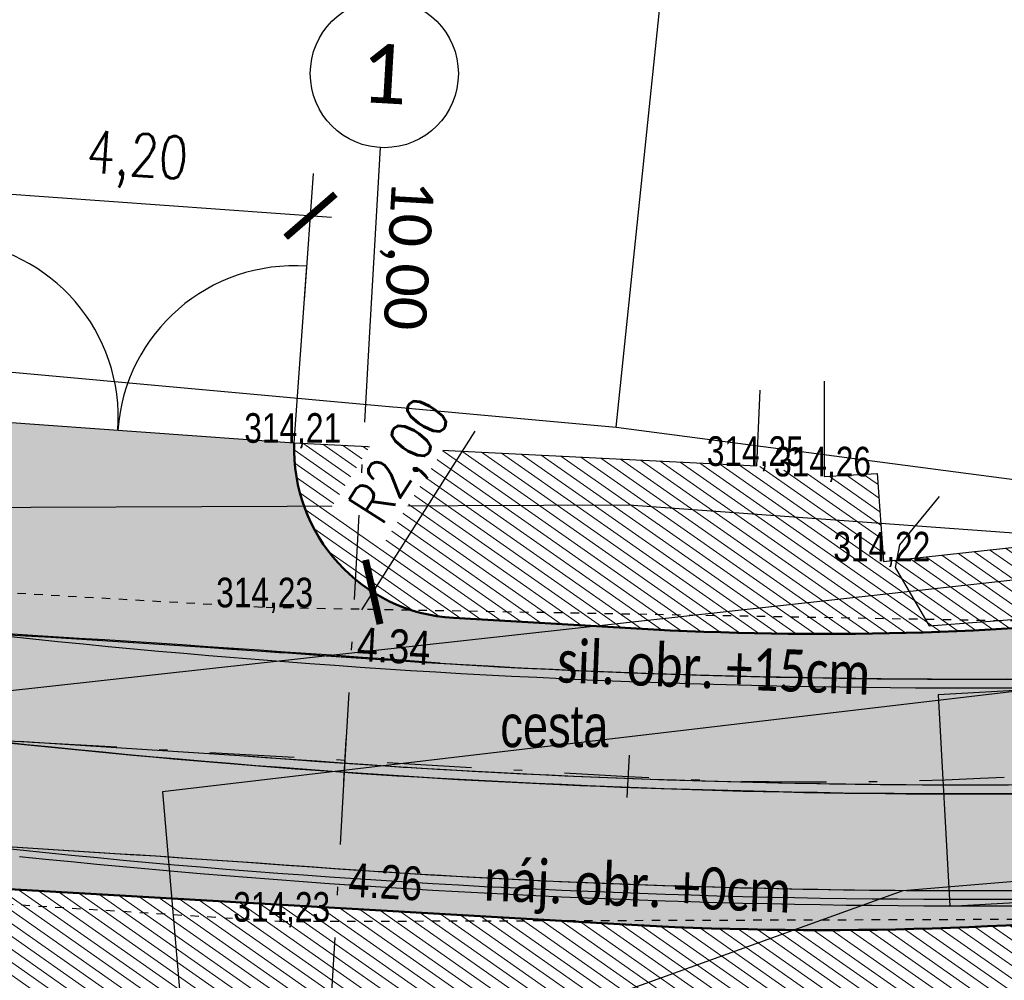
# Model space of a CAD drawing. Extents: x -783215 to -782699, y -1044860 to -1044498.
# Tile 14 of 60: x -783101 to -783090, y -1044715 to -1044704. Entities that reach past the tile are written whole.
import ezdxf
from ezdxf.enums import TextEntityAlignment as Align

# ---------------------------------------------------------------- set-up
doc = ezdxf.new("R2010")
doc.units = 0
doc.header["$MEASUREMENT"] = 0
doc.header["$PDSIZE"] = 0.2
doc.linetypes.add('HIDDEN', pattern=[0.375, 0.25, -0.125])
doc.linetypes.add('ČERCHOVANÁX2', pattern=[2, 1, -0.5, 0, -0.5])
doc.layers.get('0').update_dxf_attribs({"linetype": 'CONTINUOUS'})
doc.layers.get('Defpoints').update_dxf_attribs({"linetype": 'CONTINUOUS'})
for name, color, linetype in [('51_DRAHY_KOL_SITUACE', 21, 'CONTINUOUS'), ('51_OSY_NAPRAV_SITUACE', 51, 'CONTINUOUS'), ('51_VNEJSI_OBRYS_SITUACE', 4, 'CONTINUOUS'), ('51_VOZIDLO', 7, 'CONTINUOUS'), ('A_kóty', 1, 'CONTINUOUS'), ('A_PŘÍČNÉ ŘEZY', 6, 'CONTINUOUS'), ('A_výšky a sklony', 1, 'CONTINUOUS'), ('C3D_SPR-Popisek', 1, 'CONTINUOUS'), ('C3D_Trasa-Popisy trasy', 1, 'CONTINUOUS'), ('S_CETIN_METALIKA', 6, 'SDELSPOJO'), ('S_kabely NN', 92, 'SILVNNO'), ('S_VODA', 150, 'VODVPITO'), ('Z_hrany ploch', 7, 'CONTINUOUS'), ('Z_oploceni', 64, 'PLOTDRTL'), ('Z_Popisy', 7, 'CONTINUOUS')]:
    doc.layers.add(name, color=color, linetype=linetype)
for name, color, linetype, lineweight in [('K_OSA', 10, 'ČERCHOVANÁX2', 30), ('K_VOZOVKA', 242, 'CONTINUOUS', 50), ('KN_hranice pozemků', 140, 'CONTINUOUS', 30), ('popis obrubníků', 1, 'CONTINUOUS', 25), ('POPIS-VELKÉ', 1, 'CONTINUOUS', 50), ('S_KAN', 32, 'KANVSVO', 30), ('Z_BUDOVY', 7, 'CONTINUOUS', 30), ('Z_vjezd', 30, 'CONTINUOUS', 30), ('Z_VÝŠKY', 7, 'CONTINUOUS', 9), ('Z_VÝŠKY NETISK', 252, 'CONTINUOUS', 9), ('šrafy-chodník pojízdný', 21, 'CONTINUOUS', 13)]:
    doc.layers.add(name, color=color, linetype=linetype, lineweight=lineweight)
doc.layers.add('šrafy zeleň', color=7, linetype='CONTINUOUS', lineweight=13, true_color=0xdaf1b1)
doc.styles.add('calibri', font='calibri.ttf')
doc.styles.add('Legend', font='calibri.ttf')
doc.styles.add('ROMANS', font='romans.shx', dxfattribs={"width": 0.8})
doc.styles.add('Style-cs_Working', font='cs_Working.shx')
doc.styles.add('znacky', font='arial.ttf')
doc.linetypes.add('KANVSVO', pattern='A,7,-6.5,[9,civil.shx,S=1,R=0,X=0,Y=0],-6.5', length=20)
doc.linetypes.add('PLOTDRTL', pattern='A,5,[95,civil.shx,S=1,R=0,X=0,Y=0],5', length=10)
doc.linetypes.add('SDELSPOJO', pattern='A,7,-6,[31,civil.shx,S=1,R=0,X=0,Y=0],-6', length=19)
doc.linetypes.add('SILVNNO', pattern='A,7,-6.5,[28,civil.shx,S=1,R=0,X=0,Y=0],-6.5', length=20)
doc.linetypes.add('VODVPITO', pattern='A,7,-6.5,[2,civil.shx,S=1,R=0,X=0,Y=0],-6.5', length=20)
doc.dimstyles.new('situ 250', dxfattribs={"dimscale": 0.25, "dimtxt": 2, "dimasz": 2.2, "dimexe": 2, "dimexo": 2, "dimgap": 0.8, "dimtad": 1, "dimrnd": 0.05, "dimzin": 3, "dimtxsty": 'ROMANS', "dimblk": 'ARCHTICK', "dimcen": 0.09, "dimdle": 1, "dimadec": 1, "dimazin": 3, "dimtfac": 1, "dimtofl": 0, "dimtmove": 0, "dimatfit": 2, "dimldrblk": 'TerminatorOpen_0.5', "dimfxl": 4, "dimfxlon": 1, "dimfrac": 2, "dimtzin": 3, "dimarcsym": 0})
pattern_1 = [(145, (0, 0), (-0.071697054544, -0.102394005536), [])]

# ---------------------------------------------------------------- blocks, each defined once
blk = doc.blocks.new('_ArchTick')
at = {"color": 0, "linetype": 'ByBlock', "const_width": 0.15}
blk.add_lwpolyline([(-0.5, -0.5), (0.5, 0.5)], dxfattribs=at)
blk = doc.blocks.new('*D13')
at = {"layer": 'A_kóty', "color": 0, "linetype": 'ByBlock', "lineweight": -2, "ltscale": 2500, "transparency": 16777216}
for p, q in [((-783101.961, -1044706.602), (-783101.854, -1044705.106)), ((-783097.785, -1044706.9), (-783097.678, -1044705.404)), ((-783102.139, -1044705.586), (-783097.464, -1044705.92))]:
    blk.add_line(p, q, dxfattribs=at)
at = {"layer": 'Defpoints', "color": 0, "linetype": 'ByBlock', "ltscale": 2500, "transparency": 16777216}
for p in [(-783097.713, -1044705.903), (-783102.082, -1044708.304), (-783097.906, -1044708.603)]:
    blk.add_point(p, dxfattribs=at)
at = {"layer": 'A_kóty', "color": 0, "linetype": 'ByBlock', "lineweight": -2, "ltscale": 2500, "transparency": 16777216, "xscale": 0.55, "yscale": 0.55, "zscale": 0.55}
for p, rotation in [((-783101.89, -1044705.604), 175.914383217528), ((-783097.713, -1044705.903), 355.914383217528)]:
    blk.add_blockref('_ArchTick', p, dxfattribs=dict(at, rotation=rotation))
at = {"layer": 'A_kóty', "color": 0, "linetype": 'ByBlock', "ltscale": 2500, "transparency": 16777216, "insert": (-783099.766, -1044705.257), "char_height": 0.5, "attachment_point": 5, "rotation": 355.9144, "style": 'ROMANS'}
blk.add_mtext('4,20', dxfattribs=at)
blk = doc.blocks.new('TerminatorOpen_0.5')
at = {"color": 0, "linetype": 'ByBlock', "lineweight": -2}
for q in [(-1, 0.25), (-1, 0), (-1, -0.25)]:
    blk.add_line((0, 0), q, dxfattribs=at)
blk = doc.blocks.new('*D55')
at = {"layer": 'A_kóty', "color": 0, "lineweight": -2, "ltscale": 0.2, "transparency": 16777216}
blk.add_line((-783095.772, -1044708.448), (-783097.11, -1044710.561), dxfattribs=at)
at = {"layer": 'Defpoints', "color": 0, "ltscale": 0.2, "transparency": 16777216}
for p in [(-783095.906, -1044708.66), (-783096.976, -1044710.349)]:
    blk.add_point(p, dxfattribs=at)
at = {"layer": 'A_kóty', "color": 0, "lineweight": -2, "ltscale": 0.2, "transparency": 16777216, "xscale": 0.55, "yscale": 0.55, "zscale": 0.55, "rotation": 237.6659825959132}
blk.add_blockref('_ArchTick', (-783096.976, -1044710.349), dxfattribs=at)
at = {"layer": 'A_kóty', "color": 0, "ltscale": 0.2, "transparency": 16777216, "insert": (-783096.601, -1044708.828), "char_height": 0.5, "attachment_point": 5, "rotation": 57.666, "style": 'ROMANS', "bg_fill": 3, "box_fill_scale": 1.25, "bg_fill_color": 256, "bg_fill_true_color": 13158600, "bg_fill_transparency": 0}
blk.add_mtext('R2,00', dxfattribs=at)
blk = doc.blocks.new('AeccTickLine')
at = {"color": 0, "linetype": 'ByBlock', "lineweight": -2}
blk.add_line((0, 1), (0, -1), dxfattribs=at)
blk = doc.blocks.new('AeccTickCircle')
at = {"color": 0, "linetype": 'ByBlock', "lineweight": -2}
blk.add_circle((0, 0), 0.5, dxfattribs=at)

msp = doc.modelspace()

# ---------------------------------------------------------------- hatches: boundary and pattern name
at = {"layer": '51_VOZIDLO', "linetype": 'ByBlock', "true_color": 0x2f8dd0, "transparency": 33554560}
h = msp.add_hatch(color=142, dxfattribs=at)
h.dxf.hatch_style = 2
h.paths.add_polyline_path([(-783090.155, -1044714.062), (-783080.27, -1044713.511), (-783080.409, -1044711.015), (-783090.294, -1044711.565)])
at = {"layer": 'šrafy zeleň', "ltscale": 0.2}
h = msp.add_hatch(dxfattribs=at)
h.set_pattern_fill('ANSI31', color=256, angle=100)
h.set_pattern_definition(pattern_1)
h.paths.add_polyline_path([(-783080.357, -1044708.826), (-783080.386, -1044708.83), (-783086.544, -1044709.506), (-783086.435, -1044710.5), (-783080.224, -1044709.818)])
h.paths.add_polyline_path([(-783077.951, -1044708.453), (-783080.357, -1044708.826), (-783080.224, -1044709.818), (-783077.83, -1044709.556)])
edge = h.paths.add_edge_path()
edge.add_line((-783088.035, -1044709.669), (-783090.94, -1044709.988))
edge.add_line((-783090.94, -1044709.988), (-783091.012, -1044708.95))
edge.add_line((-783091.012, -1044708.95), (-783091.641, -1044708.983))
edge.add_line((-783091.641, -1044708.983), (-783092.437, -1044708.859))
edge.add_line((-783092.437, -1044708.859), (-783097.905, -1044708.586))
edge.add_arc((-783095.906, -1044708.66), 2, 177.8928, 266.7095)
edge.add_line((-783096.021, -1044710.656), (-783093.858, -1044710.781))
edge.add_arc((-783091.662, -1044672.594), 38.25, 266.7095, 275.6048)
edge.add_line((-783087.926, -1044710.661), (-783088.035, -1044709.669))
at = {"layer": 'šrafy zeleň', "linetype": 'ByBlock', "ltscale": 2500}
h = msp.add_hatch(dxfattribs=at)
h.set_pattern_fill('ANSI31', color=256, angle=100)
h.set_pattern_definition(pattern_1)
h.paths.add_polyline_path([(-783076.403, -1044720.256), (-783076.403, -1044719.156), (-783075.303, -1044719.156), (-783075.303, -1044720.256)])
edge = h.paths.add_edge_path()
edge.add_line((-783075.375, -1044716.204), (-783075.86, -1044712.86))
edge.add_line((-783075.86, -1044712.86), (-783087.109, -1044714.095))
edge.add_arc((-783091.662, -1044672.594), 41.75, 266.7095, 276.2615, ccw=False)
edge.add_line((-783094.059, -1044714.275), (-783107.39, -1044713.508))
edge.add_line((-783107.39, -1044713.508), (-783107.451, -1044714.919))
edge.add_line((-783107.451, -1044714.919), (-783102.36, -1044715.22))
edge.add_line((-783102.36, -1044715.22), (-783098.121, -1044715.777))
edge.add_line((-783098.121, -1044715.777), (-783093.164, -1044716.095))
edge.add_line((-783093.164, -1044716.095), (-783089.499, -1044715.32))
edge.add_line((-783089.499, -1044715.32), (-783082.737, -1044714.904))
edge.add_line((-783082.737, -1044714.904), (-783079.734, -1044715.356))
edge.add_line((-783079.734, -1044715.356), (-783078.177, -1044720.379))
edge.add_line((-783078.177, -1044720.379), (-783077.874, -1044728.355))
edge.add_line((-783077.874, -1044728.355), (-783077.859, -1044729.156))
edge.add_line((-783077.859, -1044729.156), (-783077.849, -1044729.519))
edge.add_line((-783077.849, -1044729.519), (-783075.242, -1044729.515))
edge.add_arc((-783063.958, -1044733.596), 12, 145.4578, 160.1178, ccw=False)
edge.add_line((-783073.842, -1044726.791), (-783074.658, -1044721.159))
edge.add_line((-783074.658, -1044721.159), (-783075.375, -1044716.204))
at = {"layer": 'šrafy-chodník pojízdný', "ltscale": 0.2, "transparency": 33554687}
h = msp.add_hatch(color=256, dxfattribs=at)
h.dxf.hatch_style = 1
h.paths.add_polyline_path([(-783068.921, -1044708.444), (-783074.373, -1044709.176), (-783087.49, -1044710.616, -0.041703), (-783093.858, -1044710.781), (-783096.021, -1044710.656, -0.408177), (-783097.905, -1044708.586), (-783102.077, -1044708.285, -0.415551), (-783104.194, -1044710.186), (-783107.189, -1044710.014), (-783107.39, -1044713.508), (-783094.059, -1044714.275, 0.041703), (-783087.109, -1044714.095), (-783071.281, -1044712.358, -0.404129), (-783067.985, -1044714.91)])

# ---------------------------------------------------------------- linework, layer by layer
at = {"linetype": 'ByBlock'}
msp.add_arc((-783089.885, -1044605.014), 107.721, 263.55738, 271.75769, dxfattribs=at)
at = {"layer": '51_DRAHY_KOL_SITUACE', "linetype": 'ByBlock'}
for p, q in [((-783101.083, -1044710.87), (-783101.388, -1044710.851)), ((-783100.996, -1044710.905), (-783101.293, -1044710.873)), ((-783100.906, -1044710.88), (-783101.21, -1044710.862)), ((-783100.779, -1044710.888), (-783101.083, -1044710.87)), ((-783100.699, -1044710.936), (-783100.996, -1044710.905)), ((-783100.601, -1044710.899), (-783100.906, -1044710.88)), ((-783100.474, -1044710.907), (-783100.779, -1044710.888)), ((-783100.402, -1044710.966), (-783100.699, -1044710.936)), ((-783100.296, -1044710.919), (-783100.601, -1044710.899)), ((-783100.169, -1044710.927), (-783100.474, -1044710.907)), ((-783099.991, -1044710.938), (-783100.296, -1044710.919)), ((-783099.864, -1044710.946), (-783100.169, -1044710.927)), ((-783099.686, -1044710.958), (-783099.991, -1044710.938)), ((-783099.559, -1044710.966), (-783099.864, -1044710.946)), ((-783099.381, -1044710.978), (-783099.686, -1044710.958)), ((-783100.104, -1044710.995), (-783100.402, -1044710.966)), ((-783099.807, -1044711.023), (-783100.104, -1044710.995)), ((-783099.509, -1044711.05), (-783099.807, -1044711.023)), ((-783099.254, -1044710.986), (-783099.559, -1044710.966)), ((-783099.212, -1044711.077), (-783099.509, -1044711.05)), ((-783099.077, -1044710.998), (-783099.381, -1044710.978)), ((-783098.95, -1044711.006), (-783099.254, -1044710.986)), ((-783098.914, -1044711.103), (-783099.212, -1044711.077)), ((-783098.772, -1044711.018), (-783099.077, -1044710.998)), ((-783098.645, -1044711.027), (-783098.95, -1044711.006)), ((-783098.467, -1044711.039), (-783098.772, -1044711.018)), ((-783098.34, -1044711.047), (-783098.645, -1044711.027)), ((-783098.162, -1044711.06), (-783098.467, -1044711.039)), ((-783098.288, -1044711.051), (-783098.34, -1044711.047)), ((-783098.237, -1044711.055), (-783098.288, -1044711.051)), ((-783098.185, -1044711.058), (-783098.237, -1044711.055)), ((-783098.134, -1044711.062), (-783098.185, -1044711.058)), ((-783097.858, -1044711.081), (-783098.162, -1044711.06)), ((-783098.082, -1044711.066), (-783098.134, -1044711.062)), ((-783098.031, -1044711.069), (-783098.082, -1044711.066)), ((-783097.98, -1044711.073), (-783098.031, -1044711.069)), ((-783097.929, -1044711.077), (-783097.98, -1044711.073)), ((-783097.878, -1044711.081), (-783097.929, -1044711.077)), ((-783097.827, -1044711.085), (-783097.878, -1044711.081)), ((-783097.553, -1044711.102), (-783097.858, -1044711.081)), ((-783098.616, -1044711.128), (-783098.914, -1044711.103)), ((-783098.318, -1044711.152), (-783098.616, -1044711.128)), ((-783098.02, -1044711.175), (-783098.318, -1044711.152)), ((-783097.722, -1044711.197), (-783098.02, -1044711.175)), ((-783097.529, -1044711.107), (-783097.827, -1044711.085)), ((-783097.424, -1044711.219), (-783097.722, -1044711.197)), ((-783097.248, -1044711.124), (-783097.553, -1044711.102)), ((-783097.231, -1044711.128), (-783097.529, -1044711.107)), ((-783096.944, -1044711.146), (-783097.248, -1044711.124)), ((-783096.933, -1044711.148), (-783097.231, -1044711.128)), ((-783096.892, -1044711.149), (-783096.944, -1044711.146)), ((-783096.635, -1044711.167), (-783096.933, -1044711.148)), ((-783096.84, -1044711.153), (-783096.892, -1044711.149)), ((-783096.789, -1044711.156), (-783096.84, -1044711.153)), ((-783096.737, -1044711.16), (-783096.789, -1044711.156)), ((-783096.686, -1044711.163), (-783096.737, -1044711.16)), ((-783096.634, -1044711.167), (-783096.686, -1044711.163)), ((-783096.337, -1044711.186), (-783096.635, -1044711.167)), ((-783096.583, -1044711.17), (-783096.634, -1044711.167)), ((-783096.532, -1044711.174), (-783096.583, -1044711.17)), ((-783096.481, -1044711.177), (-783096.532, -1044711.174)), ((-783096.43, -1044711.18), (-783096.481, -1044711.177)), ((-783096.132, -1044711.198), (-783096.43, -1044711.18)), ((-783096.04, -1044711.203), (-783096.337, -1044711.186)), ((-783095.834, -1044711.215), (-783096.132, -1044711.198)), ((-783097.126, -1044711.24), (-783097.424, -1044711.219)), ((-783096.828, -1044711.26), (-783097.126, -1044711.24)), ((-783096.53, -1044711.279), (-783096.828, -1044711.26)), ((-783096.232, -1044711.297), (-783096.53, -1044711.279)), ((-783095.934, -1044711.314), (-783096.232, -1044711.297)), ((-783095.741, -1044711.22), (-783096.04, -1044711.203)), ((-783095.635, -1044711.331), (-783095.934, -1044711.314)), ((-783095.536, -1044711.231), (-783095.834, -1044711.215)), ((-783095.443, -1044711.236), (-783095.741, -1044711.22)), ((-783095.238, -1044711.247), (-783095.536, -1044711.231)), ((-783095.145, -1044711.251), (-783095.443, -1044711.236)), ((-783094.94, -1044711.261), (-783095.238, -1044711.247)), ((-783094.847, -1044711.266), (-783095.145, -1044711.251)), ((-783094.641, -1044711.275), (-783094.94, -1044711.261)), ((-783094.549, -1044711.279), (-783094.847, -1044711.266)), ((-783094.343, -1044711.288), (-783094.641, -1044711.275)), ((-783094.251, -1044711.292), (-783094.549, -1044711.279)), ((-783094.045, -1044711.3), (-783094.343, -1044711.288)), ((-783093.952, -1044711.304), (-783094.251, -1044711.292)), ((-783093.747, -1044711.311), (-783094.045, -1044711.3)), ((-783093.654, -1044711.315), (-783093.952, -1044711.304)), ((-783093.448, -1044711.322), (-783093.747, -1044711.311)), ((-783095.337, -1044711.347), (-783095.635, -1044711.331)), ((-783095.038, -1044711.361), (-783095.337, -1044711.347)), ((-783094.74, -1044711.375), (-783095.038, -1044711.361)), ((-783094.441, -1044711.389), (-783094.74, -1044711.375)), ((-783094.143, -1044711.401), (-783094.441, -1044711.389)), ((-783093.844, -1044711.413), (-783094.143, -1044711.401)), ((-783093.546, -1044711.423), (-783093.844, -1044711.413)), ((-783093.356, -1044711.325), (-783093.654, -1044711.315)), ((-783093.247, -1044711.433), (-783093.546, -1044711.423)), ((-783093.15, -1044711.331), (-783093.448, -1044711.322)), ((-783093.057, -1044711.334), (-783093.356, -1044711.325)), ((-783092.852, -1044711.34), (-783093.15, -1044711.331)), ((-783092.759, -1044711.343), (-783093.057, -1044711.334)), ((-783092.553, -1044711.348), (-783092.852, -1044711.34)), ((-783092.461, -1044711.35), (-783092.759, -1044711.343)), ((-783092.255, -1044711.355), (-783092.553, -1044711.348)), ((-783092.162, -1044711.357), (-783092.461, -1044711.35)), ((-783091.956, -1044711.361), (-783092.255, -1044711.355)), ((-783091.864, -1044711.363), (-783092.162, -1044711.357)), ((-783091.658, -1044711.367), (-783091.956, -1044711.361)), ((-783091.565, -1044711.368), (-783091.864, -1044711.363)), ((-783091.359, -1044711.371), (-783091.658, -1044711.367)), ((-783091.267, -1044711.372), (-783091.565, -1044711.368)), ((-783091.061, -1044711.375), (-783091.359, -1044711.371)), ((-783090.968, -1044711.376), (-783091.267, -1044711.372)), ((-783090.762, -1044711.378), (-783091.061, -1044711.375)), ((-783090.67, -1044711.378), (-783090.968, -1044711.376)), ((-783090.464, -1044711.38), (-783090.762, -1044711.378)), ((-783090.372, -1044711.38), (-783090.67, -1044711.378)), ((-783090.165, -1044711.381), (-783090.464, -1044711.38)), ((-783090.073, -1044711.381), (-783090.372, -1044711.38)), ((-783089.867, -1044711.381), (-783090.165, -1044711.381)), ((-783089.775, -1044711.381), (-783090.073, -1044711.381)), ((-783089.568, -1044711.381), (-783089.867, -1044711.381)), ((-783089.476, -1044711.38), (-783089.775, -1044711.381)), ((-783089.27, -1044711.379), (-783089.568, -1044711.381)), ((-783092.949, -1044711.442), (-783093.247, -1044711.433)), ((-783092.65, -1044711.45), (-783092.949, -1044711.442)), ((-783092.351, -1044711.458), (-783092.65, -1044711.45)), ((-783092.052, -1044711.464), (-783092.351, -1044711.458)), ((-783091.754, -1044711.47), (-783092.052, -1044711.464)), ((-783091.455, -1044711.475), (-783091.754, -1044711.47)), ((-783091.156, -1044711.479), (-783091.455, -1044711.475)), ((-783090.857, -1044711.482), (-783091.156, -1044711.479)), ((-783090.559, -1044711.484), (-783090.857, -1044711.482)), ((-783090.26, -1044711.486), (-783090.559, -1044711.484)), ((-783089.961, -1044711.486), (-783090.26, -1044711.486)), ((-783089.662, -1044711.486), (-783089.961, -1044711.486)), ((-783089.364, -1044711.485), (-783089.662, -1044711.486)), ((-783101.145, -1044713.4), (-783101.449, -1044713.368)), ((-783101.055, -1044713.376), (-783101.358, -1044713.357)), ((-783100.938, -1044713.383), (-783101.241, -1044713.365)), ((-783100.841, -1044713.432), (-783101.145, -1044713.4)), ((-783100.752, -1044713.395), (-783101.055, -1044713.376)), ((-783100.635, -1044713.402), (-783100.938, -1044713.383)), ((-783100.449, -1044713.414), (-783100.752, -1044713.395)), ((-783100.332, -1044713.421), (-783100.635, -1044713.402)), ((-783100.537, -1044713.462), (-783100.841, -1044713.432)), ((-783100.232, -1044713.491), (-783100.537, -1044713.462)), ((-783100.146, -1044713.433), (-783100.449, -1044713.414)), ((-783100.029, -1044713.441), (-783100.332, -1044713.421)), ((-783099.928, -1044713.52), (-783100.232, -1044713.491)), ((-783099.844, -1044713.453), (-783100.146, -1044713.433)), ((-783099.726, -1044713.46), (-783100.029, -1044713.441)), ((-783099.623, -1044713.548), (-783099.928, -1044713.52)), ((-783099.541, -1044713.472), (-783099.844, -1044713.453)), ((-783099.424, -1044713.48), (-783099.726, -1044713.46)), ((-783099.238, -1044713.492), (-783099.541, -1044713.472)), ((-783099.121, -1044713.5), (-783099.424, -1044713.48)), ((-783098.935, -1044713.513), (-783099.238, -1044713.492)), ((-783098.818, -1044713.521), (-783099.121, -1044713.5)), ((-783098.632, -1044713.533), (-783098.935, -1044713.513)), ((-783098.515, -1044713.541), (-783098.818, -1044713.521)), ((-783099.319, -1044713.575), (-783099.623, -1044713.548)), ((-783099.014, -1044713.601), (-783099.319, -1044713.575)), ((-783098.709, -1044713.626), (-783099.014, -1044713.601)), ((-783098.404, -1044713.65), (-783098.709, -1044713.626)), ((-783098.33, -1044713.554), (-783098.632, -1044713.533)), ((-783098.464, -1044713.545), (-783098.515, -1044713.541)), ((-783098.412, -1044713.548), (-783098.464, -1044713.545)), ((-783098.36, -1044713.552), (-783098.412, -1044713.548)), ((-783098.309, -1044713.556), (-783098.36, -1044713.552)), ((-783098.027, -1044713.575), (-783098.33, -1044713.554)), ((-783098.257, -1044713.56), (-783098.309, -1044713.556)), ((-783098.205, -1044713.563), (-783098.257, -1044713.56)), ((-783098.153, -1044713.567), (-783098.205, -1044713.563)), ((-783098.101, -1044713.571), (-783098.153, -1044713.567)), ((-783098.049, -1044713.575), (-783098.101, -1044713.571)), ((-783097.997, -1044713.579), (-783098.049, -1044713.575)), ((-783097.724, -1044713.596), (-783098.027, -1044713.575)), ((-783097.692, -1044713.601), (-783097.997, -1044713.579)), ((-783097.421, -1044713.618), (-783097.724, -1044713.596)), ((-783097.387, -1044713.623), (-783097.692, -1044713.601)), ((-783097.119, -1044713.639), (-783097.421, -1044713.618)), ((-783097.082, -1044713.643), (-783097.387, -1044713.623)), ((-783097.067, -1044713.643), (-783097.119, -1044713.639)), ((-783098.099, -1044713.674), (-783098.404, -1044713.65)), ((-783097.794, -1044713.696), (-783098.099, -1044713.674)), ((-783097.489, -1044713.718), (-783097.794, -1044713.696)), ((-783097.184, -1044713.739), (-783097.489, -1044713.718)), ((-783096.879, -1044713.759), (-783097.184, -1044713.739)), ((-783096.778, -1044713.663), (-783097.082, -1044713.643)), ((-783097.016, -1044713.647), (-783097.067, -1044713.643)), ((-783096.964, -1044713.65), (-783097.016, -1044713.647)), ((-783096.912, -1044713.654), (-783096.964, -1044713.65)), ((-783096.86, -1044713.657), (-783096.912, -1044713.654)), ((-783096.808, -1044713.661), (-783096.86, -1044713.657)), ((-783096.756, -1044713.664), (-783096.808, -1044713.661)), ((-783096.473, -1044713.682), (-783096.778, -1044713.663)), ((-783096.704, -1044713.668), (-783096.756, -1044713.664)), ((-783096.652, -1044713.671), (-783096.704, -1044713.668)), ((-783096.6, -1044713.674), (-783096.652, -1044713.671)), ((-783096.295, -1044713.693), (-783096.6, -1044713.674)), ((-783096.168, -1044713.7), (-783096.473, -1044713.682)), ((-783095.99, -1044713.71), (-783096.295, -1044713.693)), ((-783095.863, -1044713.717), (-783096.168, -1044713.7)), ((-783095.685, -1044713.727), (-783095.99, -1044713.71)), ((-783095.558, -1044713.734), (-783095.863, -1044713.717)), ((-783095.38, -1044713.743), (-783095.685, -1044713.727)), ((-783095.252, -1044713.749), (-783095.558, -1044713.734)), ((-783095.075, -1044713.758), (-783095.38, -1044713.743)), ((-783094.947, -1044713.764), (-783095.252, -1044713.749)), ((-783094.769, -1044713.772), (-783095.075, -1044713.758)), ((-783096.574, -1044713.778), (-783096.879, -1044713.759)), ((-783096.269, -1044713.797), (-783096.574, -1044713.778)), ((-783095.963, -1044713.814), (-783096.269, -1044713.797)), ((-783095.658, -1044713.831), (-783095.963, -1044713.814)), ((-783095.353, -1044713.846), (-783095.658, -1044713.831)), ((-783095.047, -1044713.861), (-783095.353, -1044713.846)), ((-783094.742, -1044713.875), (-783095.047, -1044713.861)), ((-783094.642, -1044713.777), (-783094.947, -1044713.764)), ((-783094.464, -1044713.785), (-783094.769, -1044713.772)), ((-783094.337, -1044713.79), (-783094.642, -1044713.777)), ((-783094.159, -1044713.797), (-783094.464, -1044713.785)), ((-783094.031, -1044713.802), (-783094.337, -1044713.79)), ((-783093.854, -1044713.809), (-783094.159, -1044713.797)), ((-783093.726, -1044713.814), (-783094.031, -1044713.802)), ((-783093.548, -1044713.82), (-783093.854, -1044713.809)), ((-783093.421, -1044713.824), (-783093.726, -1044713.814)), ((-783093.243, -1044713.83), (-783093.548, -1044713.82)), ((-783093.115, -1044713.833), (-783093.421, -1044713.824)), ((-783092.938, -1044713.838), (-783093.243, -1044713.83)), ((-783092.81, -1044713.842), (-783093.115, -1044713.833)), ((-783092.632, -1044713.847), (-783092.938, -1044713.838)), ((-783092.505, -1044713.85), (-783092.81, -1044713.842)), ((-783092.327, -1044713.854), (-783092.632, -1044713.847)), ((-783092.199, -1044713.857), (-783092.505, -1044713.85)), ((-783092.021, -1044713.86), (-783092.327, -1044713.854)), ((-783091.894, -1044713.863), (-783092.199, -1044713.857)), ((-783091.716, -1044713.866), (-783092.021, -1044713.86)), ((-783091.588, -1044713.868), (-783091.894, -1044713.863)), ((-783091.41, -1044713.871), (-783091.716, -1044713.866)), ((-783091.283, -1044713.872), (-783091.588, -1044713.868)), ((-783091.105, -1044713.874), (-783091.41, -1044713.871)), ((-783090.977, -1044713.876), (-783091.283, -1044713.872)), ((-783090.799, -1044713.877), (-783091.105, -1044713.874)), ((-783094.436, -1044713.889), (-783094.742, -1044713.875)), ((-783094.131, -1044713.901), (-783094.436, -1044713.889)), ((-783093.825, -1044713.912), (-783094.131, -1044713.901)), ((-783093.519, -1044713.923), (-783093.825, -1044713.912)), ((-783093.214, -1044713.933), (-783093.519, -1044713.923)), ((-783092.908, -1044713.942), (-783093.214, -1044713.933)), ((-783092.602, -1044713.95), (-783092.908, -1044713.942)), ((-783092.297, -1044713.957), (-783092.602, -1044713.95)), ((-783091.991, -1044713.963), (-783092.297, -1044713.957)), ((-783091.685, -1044713.969), (-783091.991, -1044713.963)), ((-783091.379, -1044713.973), (-783091.685, -1044713.969)), ((-783091.074, -1044713.977), (-783091.379, -1044713.973)), ((-783090.768, -1044713.98), (-783091.074, -1044713.977)), ((-783090.672, -1044713.878), (-783090.977, -1044713.876)), ((-783090.494, -1044713.879), (-783090.799, -1044713.877)), ((-783090.462, -1044713.982), (-783090.768, -1044713.98)), ((-783090.366, -1044713.88), (-783090.672, -1044713.878)), ((-783090.188, -1044713.881), (-783090.494, -1044713.879)), ((-783090.156, -1044713.983), (-783090.462, -1044713.982)), ((-783090.061, -1044713.881), (-783090.366, -1044713.88)), ((-783089.883, -1044713.881), (-783090.188, -1044713.881)), ((-783089.85, -1044713.984), (-783090.156, -1044713.983)), ((-783089.755, -1044713.881), (-783090.061, -1044713.881)), ((-783089.577, -1044713.881), (-783089.883, -1044713.881)), ((-783089.544, -1044713.983), (-783089.85, -1044713.984)), ((-783089.45, -1044713.88), (-783089.755, -1044713.881)), ((-783089.272, -1044713.879), (-783089.577, -1044713.881)), ((-783089.239, -1044713.982), (-783089.544, -1044713.983))]:
    msp.add_line(p, q, dxfattribs=at)
at = {"layer": '51_OSY_NAPRAV_SITUACE', "linetype": 'ByBlock'}
for p, q in [((-783101.071, -1044712.153), (-783101.371, -1044712.121)), ((-783100.98, -1044712.128), (-783101.284, -1044712.11)), ((-783100.858, -1044712.136), (-783101.162, -1044712.117)), ((-783100.676, -1044712.147), (-783100.98, -1044712.128)), ((-783100.77, -1044712.184), (-783101.071, -1044712.153)), ((-783100.554, -1044712.155), (-783100.858, -1044712.136)), ((-783100.469, -1044712.214), (-783100.77, -1044712.184)), ((-783100.373, -1044712.166), (-783100.676, -1044712.147)), ((-783100.25, -1044712.174), (-783100.554, -1044712.155)), ((-783100.168, -1044712.243), (-783100.469, -1044712.214)), ((-783100.069, -1044712.186), (-783100.373, -1044712.166)), ((-783099.947, -1044712.193), (-783100.25, -1044712.174)), ((-783099.867, -1044712.271), (-783100.168, -1044712.243)), ((-783099.765, -1044712.205), (-783100.069, -1044712.186)), ((-783099.643, -1044712.213), (-783099.947, -1044712.193)), ((-783099.461, -1044712.225), (-783099.765, -1044712.205)), ((-783099.339, -1044712.233), (-783099.643, -1044712.213)), ((-783099.157, -1044712.245), (-783099.461, -1044712.225)), ((-783099.035, -1044712.253), (-783099.339, -1044712.233)), ((-783098.853, -1044712.265), (-783099.157, -1044712.245)), ((-783099.566, -1044712.299), (-783099.867, -1044712.271)), ((-783099.265, -1044712.326), (-783099.566, -1044712.299)), ((-783098.964, -1044712.352), (-783099.265, -1044712.326)), ((-783098.731, -1044712.274), (-783099.035, -1044712.253)), ((-783098.663, -1044712.377), (-783098.964, -1044712.352)), ((-783098.55, -1044712.286), (-783098.853, -1044712.265)), ((-783098.428, -1044712.294), (-783098.731, -1044712.274)), ((-783098.246, -1044712.307), (-783098.55, -1044712.286)), ((-783098.376, -1044712.298), (-783098.428, -1044712.294)), ((-783098.324, -1044712.302), (-783098.376, -1044712.298)), ((-783098.273, -1044712.305), (-783098.324, -1044712.302)), ((-783098.221, -1044712.309), (-783098.273, -1044712.305)), ((-783097.942, -1044712.328), (-783098.246, -1044712.307)), ((-783098.17, -1044712.313), (-783098.221, -1044712.309)), ((-783098.118, -1044712.316), (-783098.17, -1044712.313)), ((-783098.066, -1044712.32), (-783098.118, -1044712.316)), ((-783098.015, -1044712.324), (-783098.066, -1044712.32)), ((-783097.963, -1044712.328), (-783098.015, -1044712.324)), ((-783097.912, -1044712.332), (-783097.963, -1044712.328)), ((-783097.639, -1044712.349), (-783097.942, -1044712.328)), ((-783097.61, -1044712.354), (-783097.912, -1044712.332)), ((-783097.335, -1044712.371), (-783097.639, -1044712.349)), ((-783097.309, -1044712.375), (-783097.61, -1044712.354)), ((-783098.361, -1044712.401), (-783098.663, -1044712.377)), ((-783098.06, -1044712.424), (-783098.361, -1044712.401)), ((-783097.758, -1044712.447), (-783098.06, -1044712.424)), ((-783097.457, -1044712.469), (-783097.758, -1044712.447)), ((-783097.155, -1044712.489), (-783097.457, -1044712.469)), ((-783097.031, -1044712.392), (-783097.335, -1044712.371)), ((-783097.008, -1044712.395), (-783097.309, -1044712.375)), ((-783096.98, -1044712.396), (-783097.031, -1044712.392)), ((-783096.706, -1044712.415), (-783097.008, -1044712.395)), ((-783096.928, -1044712.4), (-783096.98, -1044712.396)), ((-783096.876, -1044712.403), (-783096.928, -1044712.4)), ((-783096.825, -1044712.407), (-783096.876, -1044712.403)), ((-783096.773, -1044712.41), (-783096.825, -1044712.407)), ((-783096.721, -1044712.414), (-783096.773, -1044712.41)), ((-783096.67, -1044712.417), (-783096.721, -1044712.414)), ((-783096.405, -1044712.434), (-783096.706, -1044712.415)), ((-783096.618, -1044712.421), (-783096.67, -1044712.417)), ((-783096.567, -1044712.424), (-783096.618, -1044712.421)), ((-783096.515, -1044712.427), (-783096.567, -1044712.424)), ((-783096.213, -1044712.445), (-783096.515, -1044712.427)), ((-783096.104, -1044712.452), (-783096.405, -1044712.434)), ((-783095.912, -1044712.463), (-783096.213, -1044712.445)), ((-783095.802, -1044712.469), (-783096.104, -1044712.452)), ((-783095.61, -1044712.479), (-783095.912, -1044712.463)), ((-783095.5, -1044712.485), (-783095.802, -1044712.469)), ((-783096.854, -1044712.509), (-783097.155, -1044712.489)), ((-783096.552, -1044712.528), (-783096.854, -1044712.509)), ((-783096.25, -1044712.547), (-783096.552, -1044712.528)), ((-783095.949, -1044712.564), (-783096.25, -1044712.547)), ((-783095.647, -1044712.581), (-783095.949, -1044712.564)), ((-783095.345, -1044712.597), (-783095.647, -1044712.581)), ((-783095.309, -1044712.495), (-783095.61, -1044712.479)), ((-783095.199, -1044712.5), (-783095.5, -1044712.485)), ((-783095.007, -1044712.509), (-783095.309, -1044712.495)), ((-783094.897, -1044712.515), (-783095.199, -1044712.5)), ((-783094.705, -1044712.523), (-783095.007, -1044712.509)), ((-783094.595, -1044712.528), (-783094.897, -1044712.515)), ((-783094.404, -1044712.536), (-783094.705, -1044712.523)), ((-783094.294, -1044712.541), (-783094.595, -1044712.528)), ((-783094.102, -1044712.549), (-783094.404, -1044712.536)), ((-783093.992, -1044712.553), (-783094.294, -1044712.541)), ((-783093.8, -1044712.56), (-783094.102, -1044712.549)), ((-783093.69, -1044712.564), (-783093.992, -1044712.553)), ((-783093.498, -1044712.571), (-783093.8, -1044712.56)), ((-783093.388, -1044712.574), (-783093.69, -1044712.564)), ((-783093.196, -1044712.58), (-783093.498, -1044712.571)), ((-783093.086, -1044712.584), (-783093.388, -1044712.574)), ((-783092.895, -1044712.589), (-783093.196, -1044712.58)), ((-783092.785, -1044712.592), (-783093.086, -1044712.584)), ((-783092.593, -1044712.597), (-783092.895, -1044712.589)), ((-783092.483, -1044712.6), (-783092.785, -1044712.592)), ((-783095.043, -1044712.611), (-783095.345, -1044712.597)), ((-783094.741, -1044712.625), (-783095.043, -1044712.611)), ((-783094.439, -1044712.639), (-783094.741, -1044712.625)), ((-783094.137, -1044712.651), (-783094.439, -1044712.639)), ((-783093.835, -1044712.663), (-783094.137, -1044712.651)), ((-783093.533, -1044712.673), (-783093.835, -1044712.663)), ((-783093.23, -1044712.683), (-783093.533, -1044712.673)), ((-783092.928, -1044712.692), (-783093.23, -1044712.683)), ((-783092.626, -1044712.7), (-783092.928, -1044712.692)), ((-783092.324, -1044712.707), (-783092.626, -1044712.7)), ((-783092.291, -1044712.604), (-783092.593, -1044712.597)), ((-783092.181, -1044712.607), (-783092.483, -1044712.6)), ((-783092.022, -1044712.714), (-783092.324, -1044712.707)), ((-783091.989, -1044712.611), (-783092.291, -1044712.604)), ((-783091.879, -1044712.613), (-783092.181, -1044712.607)), ((-783091.687, -1044712.616), (-783091.989, -1044712.611)), ((-783091.577, -1044712.618), (-783091.879, -1044712.613)), ((-783091.385, -1044712.621), (-783091.687, -1044712.616)), ((-783091.275, -1044712.622), (-783091.577, -1044712.618)), ((-783091.083, -1044712.625), (-783091.385, -1044712.621)), ((-783090.973, -1044712.626), (-783091.275, -1044712.622)), ((-783090.781, -1044712.627), (-783091.083, -1044712.625)), ((-783090.671, -1044712.628), (-783090.973, -1044712.626)), ((-783090.479, -1044712.63), (-783090.781, -1044712.627)), ((-783090.369, -1044712.63), (-783090.671, -1044712.628)), ((-783090.177, -1044712.631), (-783090.479, -1044712.63)), ((-783090.067, -1044712.631), (-783090.369, -1044712.63)), ((-783089.875, -1044712.631), (-783090.177, -1044712.631)), ((-783089.765, -1044712.631), (-783090.067, -1044712.631)), ((-783089.573, -1044712.631), (-783089.875, -1044712.631)), ((-783089.463, -1044712.63), (-783089.765, -1044712.631)), ((-783089.271, -1044712.629), (-783089.573, -1044712.631)), ((-783091.719, -1044712.719), (-783092.022, -1044712.714)), ((-783091.417, -1044712.724), (-783091.719, -1044712.719)), ((-783091.115, -1044712.728), (-783091.417, -1044712.724)), ((-783090.813, -1044712.731), (-783091.115, -1044712.728)), ((-783090.51, -1044712.733), (-783090.813, -1044712.731)), ((-783090.208, -1044712.734), (-783090.51, -1044712.733)), ((-783089.906, -1044712.735), (-783090.208, -1044712.734)), ((-783089.603, -1044712.735), (-783089.906, -1044712.735)), ((-783089.301, -1044712.733), (-783089.603, -1044712.735))]:
    msp.add_line(p, q, dxfattribs=at)
at = {"layer": '51_VNEJSI_OBRYS_SITUACE', "linetype": 'ByBlock'}
for p, q in [((-783101.51, -1044710.824), (-783101.059, -1044710.855)), ((-783101.059, -1044710.855), (-783100.754, -1044710.874)), ((-783100.754, -1044710.874), (-783100.449, -1044710.893)), ((-783100.449, -1044710.893), (-783100.144, -1044710.912)), ((-783100.144, -1044710.912), (-783099.839, -1044710.931)), ((-783099.839, -1044710.931), (-783099.535, -1044710.951)), ((-783099.535, -1044710.951), (-783099.23, -1044710.971)), ((-783099.23, -1044710.971), (-783098.925, -1044710.992)), ((-783098.925, -1044710.992), (-783098.62, -1044711.012)), ((-783098.62, -1044711.012), (-783098.315, -1044711.033)), ((-783098.315, -1044711.033), (-783098.011, -1044711.054)), ((-783098.011, -1044711.054), (-783097.706, -1044711.075)), ((-783097.706, -1044711.075), (-783097.401, -1044711.097)), ((-783097.401, -1044711.097), (-783097.097, -1044711.118)), ((-783097.097, -1044711.118), (-783096.792, -1044711.14)), ((-783096.792, -1044711.14), (-783096.487, -1044711.162)), ((-783096.487, -1044711.162), (-783096.183, -1044711.185)), ((-783096.183, -1044711.185), (-783096.183, -1044711.188)), ((-783096.183, -1044711.188), (-783095.878, -1044711.208)), ((-783095.878, -1044711.208), (-783095.878, -1044711.21)), ((-783095.878, -1044711.21), (-783095.788, -1044711.215)), ((-783095.788, -1044711.215), (-783095.489, -1044711.232)), ((-783095.489, -1044711.232), (-783095.191, -1044711.247)), ((-783095.191, -1044711.247), (-783094.893, -1044711.261)), ((-783094.893, -1044711.261), (-783094.595, -1044711.275)), ((-783094.595, -1044711.275), (-783094.297, -1044711.288)), ((-783094.297, -1044711.288), (-783093.999, -1044711.3)), ((-783093.999, -1044711.3), (-783093.7, -1044711.311)), ((-783093.7, -1044711.311), (-783093.402, -1044711.321)), ((-783093.402, -1044711.321), (-783093.104, -1044711.33)), ((-783093.104, -1044711.33), (-783092.805, -1044711.339)), ((-783092.805, -1044711.339), (-783092.507, -1044711.347)), ((-783092.507, -1044711.347), (-783092.208, -1044711.354)), ((-783092.208, -1044711.354), (-783091.91, -1044711.36)), ((-783091.91, -1044711.36), (-783091.612, -1044711.365)), ((-783091.612, -1044711.365), (-783091.313, -1044711.369)), ((-783091.313, -1044711.369), (-783091.015, -1044711.373)), ((-783091.015, -1044711.373), (-783090.716, -1044711.376)), ((-783090.716, -1044711.376), (-783090.418, -1044711.378)), ((-783090.418, -1044711.378), (-783090.119, -1044711.379)), ((-783090.119, -1044711.379), (-783089.821, -1044711.379)), ((-783089.821, -1044711.379), (-783089.522, -1044711.378)), ((-783089.522, -1044711.378), (-783089.224, -1044711.377)), ((-783100.847, -1044713.509), (-783101.152, -1044713.478)), ((-783100.543, -1044713.539), (-783100.847, -1044713.509)), ((-783100.238, -1044713.569), (-783100.543, -1044713.539)), ((-783099.933, -1044713.598), (-783100.238, -1044713.569)), ((-783099.629, -1044713.625), (-783099.933, -1044713.598)), ((-783099.324, -1044713.652), (-783099.629, -1044713.625)), ((-783099.019, -1044713.678), (-783099.324, -1044713.652)), ((-783098.714, -1044713.704), (-783099.019, -1044713.678)), ((-783098.409, -1044713.728), (-783098.714, -1044713.704)), ((-783098.104, -1044713.751), (-783098.409, -1044713.728)), ((-783097.799, -1044713.774), (-783098.104, -1044713.751)), ((-783097.493, -1044713.796), (-783097.799, -1044713.774)), ((-783097.188, -1044713.817), (-783097.493, -1044713.796)), ((-783096.883, -1044713.837), (-783097.188, -1044713.817)), ((-783096.577, -1044713.856), (-783096.883, -1044713.837)), ((-783096.272, -1044713.874), (-783096.577, -1044713.856)), ((-783095.966, -1044713.892), (-783096.272, -1044713.874)), ((-783095.661, -1044713.909), (-783095.966, -1044713.892)), ((-783095.355, -1044713.924), (-783095.661, -1044713.909)), ((-783095.049, -1044713.939), (-783095.355, -1044713.924)), ((-783094.744, -1044713.953), (-783095.049, -1044713.939)), ((-783094.438, -1044713.967), (-783094.744, -1044713.953)), ((-783094.132, -1044713.979), (-783094.438, -1044713.967)), ((-783093.826, -1044713.99), (-783094.132, -1044713.979)), ((-783093.52, -1044714.001), (-783093.826, -1044713.99)), ((-783093.215, -1044714.011), (-783093.52, -1044714.001)), ((-783092.909, -1044714.02), (-783093.215, -1044714.011)), ((-783092.603, -1044714.028), (-783092.909, -1044714.02)), ((-783092.297, -1044714.035), (-783092.603, -1044714.028)), ((-783091.991, -1044714.041), (-783092.297, -1044714.035)), ((-783091.685, -1044714.047), (-783091.991, -1044714.041)), ((-783091.379, -1044714.052), (-783091.685, -1044714.047)), ((-783091.073, -1044714.055), (-783091.379, -1044714.052)), ((-783090.767, -1044714.058), (-783091.073, -1044714.055)), ((-783090.461, -1044714.06), (-783090.767, -1044714.058)), ((-783090.155, -1044714.062), (-783090.461, -1044714.06)), ((-783089.849, -1044714.062), (-783090.155, -1044714.062)), ((-783089.542, -1044714.061), (-783089.849, -1044714.062)), ((-783089.236, -1044714.06), (-783089.542, -1044714.061))]:
    msp.add_line(p, q, dxfattribs=at)
at = {"layer": '51_VOZIDLO', "color": 7, "linetype": 'ByBlock', "true_color": 0x000000}
for p, q in [((-783080.409, -1044711.015), (-783090.294, -1044711.565)), ((-783090.294, -1044711.565), (-783090.155, -1044714.062)), ((-783090.155, -1044714.062), (-783080.27, -1044713.511))]:
    msp.add_line(p, q, dxfattribs=at)
at = {"layer": 'A_PŘÍČNÉ ŘEZY', "linetype": 'Continuous'}
msp.add_line((-783096.89, -1044705.097), (-783097.019, -1044707.344), dxfattribs=at)
at = {"layer": 'C3D_SPR-Popisek', "color": 1, "linetype": 'Continuous', "lineweight": -3}
msp.add_line((-783097.32, -1044712.585), (-783097.292, -1044712.086), dxfattribs=at)
at = {"layer": 'K_OSA', "flags": 128}
msp.add_lwpolyline([(-783107.289, -1044711.761), (-783093.958, -1044712.528, 0.041703), (-783087.299, -1044712.355), (-783068.651, -1044710.309)], format="xyb", dxfattribs=at)
at = {"layer": 'K_VOZOVKA', "ltscale": 0.2}
for points in [[(-783097.905, -1044708.586, 0.408177), (-783096.021, -1044710.656), (-783093.858, -1044710.781, 0.041703), (-783087.49, -1044710.616), (-783074.373, -1044709.176), (-783077.623, -1044686.731)], [(-783102.077, -1044708.285), (-783102.077, -1044708.285, -0.415551), (-783104.194, -1044710.186), (-783107.189, -1044710.014), (-783107.39, -1044713.508), (-783094.059, -1044714.275, 0.041703), (-783087.109, -1044714.095), (-783071.281, -1044712.358, -0.404129), (-783067.985, -1044714.91), (-783067.717, -1044716.761)]]:
    msp.add_lwpolyline(points, format="xyb", dxfattribs=at)
at = {"layer": 'KN_hranice pozemků', "linetype": 'Continuous'}
for p, q in [((-783094.1, -1044708.4), (-783091.89, -1044687.25)), ((-783094.1, -1044708.4), (-783086.52, -1044709.4)), ((-783079.8, -1044712.97), (-783090.71, -1044713.88)), ((-783090.71, -1044713.88), (-783095.74, -1044715.69))]:
    msp.add_line(p, q, dxfattribs=at).dxf.unprotected_set("ltscale", 0)
at = {"layer": 'S_CETIN_METALIKA', "ltscale": 0.2, "flags": 128}
msp.add_lwpolyline([(-783105.19, -1044709.44), (-783102.03, -1044709.35), (-783093.95, -1044709.32), (-783086.53, -1044709.86), (-783081.03, -1044709.29)], dxfattribs=at)
at = {"layer": 'S_kabely NN', "ltscale": 0.2, "flags": 128}
msp.add_lwpolyline([(-783090.28, -1044709.22), (-783090.75, -1044709.79), (-783090.8, -1044710.06), (-783090.4, -1044710.75), (-783086.75, -1044710.47), (-783083.59, -1044710.18), (-783081.89, -1044709.96), (-783081.23, -1044709.79), (-783080.8, -1044709.47), (-783080.725, -1044709.201)], dxfattribs=at)
at = {"layer": 'S_KAN', "ltscale": 0.2}
msp.add_lwpolyline([(-783103.262, -1044711.735), (-783064.388, -1044707.444)], dxfattribs=at)
at = {"layer": 'S_VODA', "ltscale": 0.2}
msp.add_lwpolyline([(-783062.929, -1044708.411), (-783099.462, -1044712.711), (-783099.184, -1044715.961)], dxfattribs=at)
at = {"layer": 'Z_BUDOVY'}
for p, q in [((-783091.641, -1044707.856), (-783091.641, -1044708.983)), ((-783090.94, -1044709.988), (-783080.386, -1044708.83)), ((-783091.641, -1044708.983), (-783091.012, -1044708.95)), ((-783091.012, -1044708.95), (-783090.94, -1044709.988))]:
    msp.add_line(p, q, dxfattribs=at).dxf.unprotected_set("ltscale", 0)
at = {"layer": 'Z_hrany ploch', "linetype": 'HIDDEN'}
for p, q in [((-783110.163, -1044709.851), (-783098.237, -1044710.53)), ((-783098.237, -1044710.53), (-783087.057, -1044710.73)), ((-783098.035, -1044714.245), (-783110.745, -1044713.447)), ((-783086.379, -1044714.21), (-783098.035, -1044714.245))]:
    msp.add_line(p, q, dxfattribs=at).dxf.unprotected_set("ltscale", 0)
at = {"layer": 'Z_oploceni', "linetype": 'PLOTDRTL', "ltscale": 0.2}
for p, q in [((-783092.437, -1044708.859), (-783092.397, -1044707.965)), ((-783097.905, -1044708.586), (-783092.437, -1044708.859))]:
    msp.add_line(p, q, dxfattribs=at)
at = {"layer": 'Z_vjezd', "linetype": 'Continuous'}
for p, q in [((-783097.905, -1044708.586), (-783097.756, -1044706.5)), ((-783102.077, -1044708.285), (-783097.905, -1044708.586))]:
    msp.add_line(p, q, dxfattribs=at).dxf.unprotected_set("ltscale", 0)
for centre, start, end in [((-783102.077, -1044708.285), 355.873, 85.828), ((-783097.905, -1044708.586), 85.919, 175.873)]:
    msp.add_arc(centre, 2.091, start, end, dxfattribs=at).dxf.unprotected_set("ltscale", 0)

# ---------------------------------------------------------------- block references
at = {"layer": 'A_PŘÍČNÉ ŘEZY', "linetype": 'Continuous', "xscale": 1.75, "yscale": 1.75, "zscale": 1.75, "rotation": 266.7095067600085}
msp.add_blockref('AeccTickCircle', (-783096.84, -1044704.224), dxfattribs=at)
at = {"layer": 'C3D_Trasa-Popisy trasy', "color": 1, "linetype": 'Continuous', "lineweight": -3, "xscale": 0.25, "yscale": 0.25, "zscale": 0.25, "rotation": 356.7095067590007}
msp.add_blockref('AeccTickLine', (-783093.958, -1044712.528), dxfattribs=at)

# ---------------------------------------------------------------- texts
at = {"layer": 'A_PŘÍČNÉ ŘEZY', "linetype": 'Continuous', "style": 'Legend'}
for s, insert, char_height, attachment_point, rotation in [('{\\C256;1}', (-783096.84, -1044704.224), 0.7, 5, 356.7095), ('{\\C256;10,00}', (-783096.899, -1044706.349), 0.5, 8, 266.7095)]:
    msp.add_mtext(s, dxfattribs=dict(at, insert=insert, char_height=char_height, attachment_point=attachment_point, rotation=rotation))
at = {"layer": 'A_výšky a sklony', "color": 5, "style": 'znacky', "width": 0.8}
msp.add_text('4.26', height=0.4, rotation=356.7576, dxfattribs=at).set_placement((-783097.272, -1044713.947))
at = {"layer": 'popis obrubníků', "style": 'Legend', "width": 0.8}
for s, p in [('sil. obr. +15cm', (-783094.806, -1044711.416)), ('náj. obr. +0cm', (-783095.671, -1044713.994))]:
    msp.add_text(s, height=0.5, rotation=357.7198, dxfattribs=at).set_placement(p)
at = {"layer": 'Z_Popisy', "color": 7, "linetype": 'Continuous', "style": 'Style-cs_Working', "width": 0.8}
msp.add_text('cesta', height=0.5, dxfattribs=at).set_placement((-783094.83, -1044711.932), align=Align.MIDDLE_CENTER)
at = {"layer": 'Z_VÝŠKY', "linetype": 'Continuous', "style": 'Style-cs_Working', "width": 0.8}
for s, p in [('314,21', (-783098.496, -1044708.586)), ('314,25', (-783093.028, -1044708.859)), ('314,22', (-783091.531, -1044709.988)), ('314,23', (-783098.828, -1044710.53)), ('314,23', (-783098.626, -1044714.245))]:
    msp.add_text(s, height=0.35, dxfattribs=at).set_placement(p)
at = {"layer": 'Z_VÝŠKY NETISK', "linetype": 'Continuous', "style": 'Style-cs_Working', "width": 0.8}
msp.add_text('314,26', height=0.35, dxfattribs=at).set_placement((-783092.232, -1044708.983))

# ---------------------------------------------------------------- dimensions: what is measured, and where the dimension line sits
at = {"layer": 'A_kóty', "linetype": 'ByBlock', "ltscale": 2500}
dim = msp.add_aligned_dim(p1=(-783102.082, -1044708.304), p2=(-783097.906, -1044708.603), distance=2.707, dimstyle='situ 250', dxfattribs=at)
dim.commit()
dim.dimension.update_dxf_attribs({"geometry": '*D13', "text_midpoint": (-783099.766, -1044705.257)})

# ---------------------------------------------------------------- next in the draw order: texts
at = {"layer": 'POPIS-VELKÉ', "linetype": 'ByBlock', "insert": (-783104.219, -1044701.312), "char_height": 1.2, "attachment_point": 1, "rotation": 1.868, "style": 'calibri', "bg_fill": 3, "box_fill_scale": 1, "bg_fill_color": 256, "bg_fill_transparency": 0}
msp.add_mtext_dynamic_manual_height_columns('VĚTEV B - š. 3,5m, dl. 38,8m', width=21.28894, gutter_width=1, heights=[0], dxfattribs=at)

# ---------------------------------------------------------------- next in the draw order: dimensions: what is measured, and where the dimension line sits
at = {"layer": 'A_kóty', "ltscale": 0.2}
dim = msp.add_radius_dim(center=(-783095.906, -1044708.66), mpoint=(-783096.976, -1044710.349), dimstyle='situ 250', override={"dimtfill": 1}, dxfattribs=at)
dim.commit()
dim.dimension.update_dxf_attribs({"geometry": '*D55', "text_midpoint": (-783096.181, -1044709.094), "dimtype": 164})

# ---------------------------------------------------------------- next in the draw order: linework, layer by layer
at = {"layer": 'A_PŘÍČNÉ ŘEZY', "linetype": 'ČERCHOVANÁX2'}
msp.add_lwpolyline([(-783097.019, -1044707.344), (-783097.306, -1044712.335), (-783097.536, -1044716.329)], dxfattribs=at)
at = {"layer": 'KN_hranice pozemků', "linetype": 'Continuous'}
msp.add_line((-783119.3, -1044706.11), (-783094.1, -1044708.4), dxfattribs=at).dxf.unprotected_set("ltscale", 0)

# ---------------------------------------------------------------- next in the draw order: texts
at = {"layer": 'A_výšky a sklony', "color": 5, "style": 'znacky', "width": 0.8}
msp.add_text('4.34', height=0.4, rotation=356.7576, dxfattribs=at).set_placement((-783097.173, -1044711.162))

doc.saveas('drawing.dxf')
